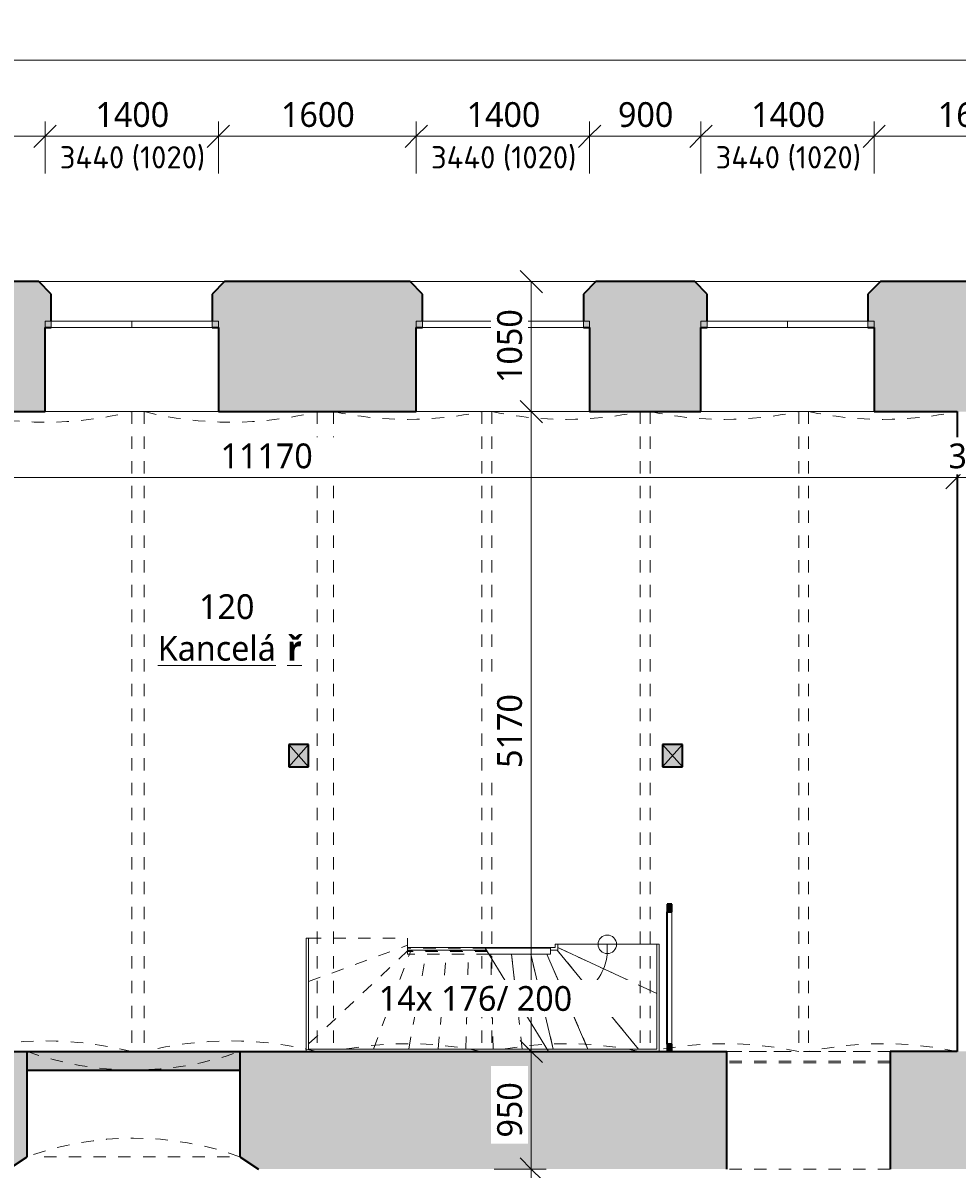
# Model space of a CAD drawing. Header units: metres. Extents: x -2.5 to 41.7, y -3 to 31.6.
# Tile 22 of 23: x 28.9 to 36.5, y 7.6 to 16.8. Entities that reach past the tile are written whole.
import ezdxf

# ---------------------------------------------------------------- set-up
doc = ezdxf.new("R2010")
doc.units = ezdxf.units.M
for name, pattern in [('AV - Carkovana 2mm', [0.0027, 0.002, -0.0007]), ('AV - Cerch_ 1 tecka 2mm', [0.004, 0.002, -0.001, 0, -0.001]), ('AV - Cerch_ 2 tecky 2mm', [0.0038, 0.002, -0.0006, 0, -0.0006, 0, -0.0006]), ('AV - Cerch_ 2 tecky 4mm', [0.008, 0.004, -0.0015, 0, -0.001, 0, -0.0015])]:
    doc.linetypes.add(name, pattern=pattern)
doc.layers.add('AV-KOTY', color=5, linetype='Continuous', lineweight=13, true_color=0x0000ff)
doc.layers.add('AV-MISTNOSTI', color=5, linetype='Continuous', lineweight=5, true_color=0x0000ff)
for name, color, linetype, lineweight in [('AV-KOTY-100', 7, 'Continuous', 5), ('AV-SRAFY', 7, 'Continuous', 35), ('AV-STAVBA', 7, 'Continuous', 18)]:
    doc.layers.add(name, color=color, linetype=linetype, lineweight=lineweight)
doc.styles.add('ISOCPEUR', font='isocpeur.ttf', dxfattribs={"height": 0.18})
doc.styles.add('Trebuchet MS', font='trebuc.ttf', dxfattribs={"height": 0.2})
doc.styles.add('Trebuchet MS_B', font='trebuc.ttf', dxfattribs={"height": 0.2})
doc.dimstyles.new('2_mm_-_O_-_Blue_-_mm', dxfattribs={"dimscale": 0.3048, "dimtxt": 0.20619, "dimasz": 0.590551, "dimexe": 0.393701, "dimexo": 0.0625, "dimgap": 0.065617, "dimtad": 1, "dimdec": 0, "dimlfac": 1000, "dimzin": 0, "dimdsep": 46, "dimtxsty": 'Trebuchet MS', "dimblk1": 'OBLIQUE', "dimblk2": 'OBLIQUE', "dimsah": 1, "dimcen": 0.09, "dimazin": 0, "dimtfac": 1, "dimtdec": 4, "dimtix": 1, "dimtmove": 0, "dimatfit": 3, "dimfxl": 0.984252, "dimfxlon": 1, "dimtvp": 1, "dimtfill": 1, "dimtolj": 1, "dimtzin": 0, "dimarcsym": 2})
doc.dimstyles.new('2_mm_-_O_-_Blue_-_mm_-_zaokrouhlena', dxfattribs={"dimscale": 0.3048, "dimtxt": 0.20619, "dimasz": 0.590551, "dimexe": 0.393701, "dimexo": 0.0625, "dimgap": 0.065617, "dimtad": 1, "dimdec": 0, "dimlfac": 1000, "dimrnd": 10, "dimzin": 0, "dimdsep": 46, "dimtxsty": 'Trebuchet MS', "dimblk1": 'OBLIQUE', "dimblk2": 'OBLIQUE', "dimsah": 1, "dimcen": 0.09, "dimazin": 0, "dimtfac": 1, "dimtdec": 4, "dimtix": 1, "dimtmove": 0, "dimatfit": 3, "dimfxl": 0.984252, "dimfxlon": 1, "dimtvp": 1, "dimtfill": 1, "dimtolj": 1, "dimtzin": 0, "dimarcsym": 2})

# ---------------------------------------------------------------- blocks, each defined once
blk = doc.blocks.new('GM_Otvor s klenutým nadpražím a šíkmým ostěním - 1720x1900_1500-1369261-1NP')
at = {"layer": 'AV-STAVBA', "linetype": 'AV - Cerch_ 1 tecka 2mm', "lineweight": 13}
for p, q in [((-0.86, 0.475), (0.86, 0.475)), ((0.7765, -0.375), (-0.7765, -0.375))]:
    blk.add_line(p, q, dxfattribs=at)
for centre, start, end in [((0, 2.8653), 250.21216, 289.78784), ((0, -2.7653), 70.21216, 109.78784)]:
    blk.add_arc(centre, 2.5403, start, end, dxfattribs=at)
blk = doc.blocks.new('GM_Otvor_obdélníkový - 1320x2390-954507-1NP')
at = {"layer": 'AV-STAVBA', "linetype": 'AV - Cerch_ 1 tecka 2mm', "lineweight": 13}
for p, q in [((-0.66, 0.475), (0.66, 0.475)), ((-0.66, -0.475), (0.66, -0.475)), ((-0.66, -0.475), (0.66, -0.475))]:
    blk.add_line(p, q, dxfattribs=at)
blk = doc.blocks.new('WI_2222_bez středního sloupku - 1400x3440-1056389-1NP')
at = {"layer": 'AV-STAVBA'}
for p, q in [((-0.7, 0.155), (-0.7, 0.205)), ((-0.7, 0.205), (0.7, 0.205)), ((0, 0.205), (-0.65, 0.205)), ((-0.65, 0.205), (-0.65, 0.155)), ((-0.65, 0.155), (-0.65, 0.205)), ((0.65, 0.205), (0, 0.205)), ((0, 0.205), (0, 0.155)), ((0, 0.205), (0, 0.155)), ((0.65, 0.205), (0.65, 0.155)), ((0.65, 0.155), (0.65, 0.205)), ((0.7, 0.155), (0.7, 0.205)), ((-0.7, 0.155), (0.7, 0.155)), ((-0.65, 0.155), (0, 0.155)), ((0, 0.155), (0.65, 0.155))]:
    blk.add_line(p, q, dxfattribs=at)
blk = doc.blocks.new('GM_Void_valená klenba - GM_Void_valená klenba-1557072-1NP')
at = {"layer": 'AV-STAVBA', "linetype": 'AV - Cerch_ 1 tecka 2mm', "lineweight": 13}
for p, q in [((-0.7, 2.585), (-0.7, -2.585)), ((-0.7, 2.585), (0.7, 2.585)), ((0.7, 2.585), (0.7, -2.585)), ((-0.7, -2.585), (0.7, -2.585))]:
    blk.add_line(p, q, dxfattribs=at)
for centre, start, end in [((0, 5.3992), 256.03204, 283.96796), ((0, -5.3992), 76.03204, 103.96796)]:
    blk.add_arc(centre, 2.9, start, end, dxfattribs=at)
blk = doc.blocks.new('GM_Void_valená klenba - GM_Void_valená klenba-1557073-1NP')
at = {"layer": 'AV-STAVBA', "linetype": 'AV - Cerch_ 1 tecka 2mm', "lineweight": 13}
for p, q in [((-0.6, 2.585), (-0.6, -2.585)), ((-0.6, 2.585), (0.6, 2.585)), ((0.6, 2.585), (0.6, -2.585)), ((-0.6, -2.585), (0.6, -2.585))]:
    blk.add_line(p, q, dxfattribs=at)
for centre, start, end in [((0, 5.4223), 258.05946, 281.94054), ((0, -5.4223), 78.05946, 101.94054)]:
    blk.add_arc(centre, 2.9, start, end, dxfattribs=at)
blk = doc.blocks.new('SCO_Koncepční obdelníkový sloup - 180_150-1386633-1NP')
at = {"layer": 'AV-STAVBA'}
blk.add_hatch(color=256, dxfattribs=at).paths.add_polyline_path([(0.08, -0.09), (0.08, 0.09), (-0.08, 0.09), (-0.08, -0.09)])
for p, q in [((0.08, 0.09), (-0.08, -0.09)), ((-0.08, 0.09), (0.08, -0.09))]:
    blk.add_line(p, q, dxfattribs=at)
at = {"layer": 'AV-STAVBA', "lineweight": 35}
for p, q in [((0.08, 0.09), (-0.08, 0.09)), ((-0.08, 0.09), (-0.08, -0.09)), ((0.08, -0.09), (0.08, 0.09)), ((-0.08, -0.09), (0.08, -0.09))]:
    blk.add_line(p, q, dxfattribs=at)
blk = doc.blocks.new('Obdélníková příčel - Koncepční příčel interiérová 60_40-1372134-1NP')
at = {"layer": 'AV-STAVBA'}
blk.add_line((34.1709, 9.6573), (34.1709, 8.5882), dxfattribs=at)
blk = doc.blocks.new('Obdélníková příčel - Koncepční příčel interiérová 60_40-1372367-1NP')
at = {"layer": 'AV-STAVBA'}
blk.add_hatch(color=256, dxfattribs=at).paths.add_polyline_path([(0, -0.02), (0, 0.02), (-0.06, 0.02), (-0.06, -0.02)])
at = {"layer": 'AV-STAVBA', "lineweight": 35}
for p, q in [((0, 0.02), (-0.06, 0.02)), ((-0.06, 0.02), (-0.06, -0.02)), ((0, -0.02), (0, 0.02)), ((-0.06, -0.02), (0, -0.02))]:
    blk.add_line(p, q, dxfattribs=at)
blk = doc.blocks.new('Obdélníková příčel - Koncepční příčel interiérová 60_40-1372368-1NP')
at = {"layer": 'AV-STAVBA'}
blk.add_hatch(color=256, dxfattribs=at).paths.add_polyline_path([(-0.06, -0.02), (-0.06, 0.02), (0, 0.02), (0, -0.02), (-0.0367, -0.02)])
at = {"layer": 'AV-STAVBA', "lineweight": 35}
for p, q in [((-0.06, 0.02), (0, 0.02)), ((-0.06, -0.02), (-0.06, 0.02)), ((0, 0.02), (0, -0.02)), ((0, -0.02), (-0.06, -0.02))]:
    blk.add_line(p, q, dxfattribs=at)
blk = doc.blocks.new('Obdélníková příčel - Koncepční příčel interiérová 90_10-1372126-1NP')
at = {"layer": 'AV-STAVBA'}
for p, q in [((34.1259, 9.6573), (34.1309, 9.6573)), ((34.1259, 8.5882), (34.1259, 9.6573)), ((34.1359, 9.6573), (34.1359, 8.5882)), ((34.1309, 8.5882), (34.1259, 8.5882))]:
    blk.add_line(p, q, dxfattribs=at)
blk = doc.blocks.new('Railing - Railing-1374082-1NP')
at = {"layer": 'AV-STAVBA', "linetype": 'AV - Cerch_ 2 tecky 2mm'}
for p, q in [((32.0348, 9.3143), (32.0348, 9.3643)), ((32.6614, 9.3643), (32.0348, 9.3643)), ((32.0348, 9.3143), (32.0348, 9.3643)), ((32.6614, 9.3643), (32.0348, 9.3643)), ((32.0348, 9.3143), (32.0348, 9.3643)), ((32.6614, 9.3643), (32.0348, 9.3643)), ((32.0348, 9.335), (32.0348, 9.345)), ((32.6733, 9.345), (32.0348, 9.345)), ((32.6794, 9.335), (32.0348, 9.335)), ((32.692, 9.3143), (32.0348, 9.3143)), ((32.692, 9.3143), (32.0348, 9.3143)), ((32.692, 9.3143), (32.0348, 9.3143))]:
    blk.add_line(p, q, dxfattribs=at)
at = {"layer": 'AV-STAVBA'}
for p, q in [((32.6614, 9.3643), (32.692, 9.3143)), ((33.1897, 9.3643), (32.6614, 9.3643)), ((33.1897, 9.3643), (33.1897, 9.3143)), ((33.1897, 9.3143), (32.692, 9.3143))]:
    blk.add_line(p, q, dxfattribs=at)
blk = doc.blocks.new('SFR_IPE - IPE 220-1525273-1NP')
at = {"layer": 'AV-STAVBA', "linetype": 'AV - Carkovana 2mm'}
for p, q in [((0.66, 0.0065), (-0.66, 0.0065)), ((0.66, -0.0065), (-0.66, -0.0065))]:
    blk.add_line(p, q, dxfattribs=at)
blk = doc.blocks.new('DIMBLOCK18-1NP')
at = {"layer": 'AV-KOTY-100', "color": 5, "true_color": 0x0000ff}
for p, q in [((33.034, 7.5782), (32.944, 7.6682)), ((33.034, 7.5782), (32.734, 7.5782)), ((33.034, 1.3482), (33.034, 7.5782)), ((33.034, 7.5782), (33.124, 7.4882)), ((33.034, 7.5782), (33.154, 7.5782)), ((33.034, 1.3482), (32.944, 1.4382)), ((33.034, 1.3482), (32.734, 1.3482)), ((33.034, 1.3482), (33.124, 1.2582)), ((33.034, 1.3482), (33.154, 1.3482))]:
    blk.add_line(p, q, dxfattribs=at)
at = {"layer": 'AV-KOTY-100', "color": 0, "insert": (32.7581, 4.1696), "char_height": 0.2, "width": 0.704541, "attachment_point": 1, "rotation": 90, "line_spacing_factor": 1.048425, "style": 'Trebuchet MS', "bg_fill": 3, "box_fill_scale": 1.25, "bg_fill_color": 256, "bg_fill_true_color": 13158600, "bg_fill_transparency": 0}
blk.add_mtext('6230', dxfattribs=at)
blk = doc.blocks.new('_Oblique')
at = {"color": 0, "linetype": 'ByBlock', "lineweight": -2}
blk.add_line((-0.5, -0.5), (0.5, 0.5), dxfattribs=at)
blk = doc.blocks.new('DIMBLOCK19-1NP')
at = {"layer": 'AV-KOTY-100', "color": 5, "true_color": 0x0000ff}
for p, q in [((33.034, 8.5282), (32.944, 8.6182)), ((33.034, 8.5282), (32.734, 8.5282)), ((33.034, 7.5782), (33.034, 8.5282)), ((33.034, 8.5282), (33.124, 8.4382)), ((33.034, 8.5282), (33.154, 8.5282)), ((33.034, 7.5782), (32.944, 7.6682)), ((33.034, 7.5782), (32.734, 7.5782)), ((33.034, 7.5782), (33.124, 7.4882)), ((33.034, 7.5782), (33.154, 7.5782))]:
    blk.add_line(p, q, dxfattribs=at)
at = {"layer": 'AV-KOTY-100', "color": 0, "insert": (32.7581, 7.833), "char_height": 0.2, "width": 0.528406, "attachment_point": 1, "rotation": 90, "line_spacing_factor": 1.048425, "style": 'Trebuchet MS', "bg_fill": 3, "box_fill_scale": 1.25, "bg_fill_color": 256, "bg_fill_true_color": 13158600, "bg_fill_transparency": 0}
blk.add_mtext('950', dxfattribs=at)
blk = doc.blocks.new('DIMBLOCK20-1NP')
at = {"layer": 'AV-KOTY-100', "color": 5, "true_color": 0x0000ff}
for p, q in [((33.034, 13.6982), (32.944, 13.7882)), ((33.034, 13.6982), (32.734, 13.6982)), ((33.034, 8.5282), (33.034, 13.6982)), ((33.034, 13.6982), (33.124, 13.6082)), ((33.034, 13.6982), (33.154, 13.6982)), ((33.034, 8.5282), (32.944, 8.6182)), ((33.034, 8.5282), (32.734, 8.5282)), ((33.034, 8.5282), (33.124, 8.4382)), ((33.034, 8.5282), (33.154, 8.5282))]:
    blk.add_line(p, q, dxfattribs=at)
at = {"layer": 'AV-KOTY-100', "color": 0, "insert": (32.7581, 10.8196), "char_height": 0.2, "width": 0.704541, "attachment_point": 1, "rotation": 90, "line_spacing_factor": 1.048425, "style": 'Trebuchet MS', "bg_fill": 3, "box_fill_scale": 1.25, "bg_fill_color": 256, "bg_fill_true_color": 13158600, "bg_fill_transparency": 0}
blk.add_mtext('5170', dxfattribs=at)
blk = doc.blocks.new('DIMBLOCK21-1NP')
at = {"layer": 'AV-KOTY-100', "color": 5, "true_color": 0x0000ff}
for p, q in [((33.034, 14.7482), (32.944, 14.8382)), ((33.034, 14.7482), (32.734, 14.7482)), ((33.034, 13.6982), (33.034, 14.7482)), ((33.034, 14.7482), (33.124, 14.6582)), ((33.034, 14.7482), (33.154, 14.7482)), ((33.034, 13.6982), (32.944, 13.7882)), ((33.034, 13.6982), (32.734, 13.6982)), ((33.034, 13.6982), (33.124, 13.6082)), ((33.034, 13.6982), (33.154, 13.6982))]:
    blk.add_line(p, q, dxfattribs=at)
at = {"layer": 'AV-KOTY-100', "color": 0, "insert": (32.7581, 13.9296), "char_height": 0.2, "width": 0.704541, "attachment_point": 1, "rotation": 90, "line_spacing_factor": 1.048425, "style": 'Trebuchet MS', "bg_fill": 3, "box_fill_scale": 1.25, "bg_fill_color": 256, "bg_fill_true_color": 13158600, "bg_fill_transparency": 0}
blk.add_mtext('1050', dxfattribs=at)
blk = doc.blocks.new('DIMBLOCK35-1NP')
at = {"layer": 'AV-KOTY-100', "color": 5, "true_color": 0x0000ff}
for p, q in [((25.3048, 13.1646), (25.3048, 13.4646)), ((36.4748, 13.1646), (36.4748, 13.4646)), ((25.3048, 13.1646), (25.3948, 13.2546)), ((36.4748, 13.1646), (36.5648, 13.2546)), ((25.3048, 13.1646), (25.2148, 13.0746)), ((25.3048, 13.1646), (36.4748, 13.1646)), ((25.3048, 13.1646), (25.3048, 13.0446)), ((36.4748, 13.1646), (36.3848, 13.0746)), ((36.4748, 13.1646), (36.4748, 13.0446))]:
    blk.add_line(p, q, dxfattribs=at)
at = {"layer": 'AV-KOTY-100', "color": 0, "insert": (30.5229, 13.4405), "char_height": 0.2, "width": 0.880677, "attachment_point": 1, "line_spacing_factor": 1.048425, "style": 'Trebuchet MS', "bg_fill": 3, "box_fill_scale": 1.25, "bg_fill_color": 256, "bg_fill_true_color": 13158600, "bg_fill_transparency": 0}
blk.add_mtext('11170', dxfattribs=at)
blk = doc.blocks.new('DIMBLOCK36-1NP')
at = {"layer": 'AV-KOTY-100', "color": 5, "true_color": 0x0000ff}
for p, q in [((36.4748, 13.1646), (36.4748, 13.4646)), ((36.7748, 13.1646), (36.7748, 13.4646)), ((36.4748, 13.1646), (36.5648, 13.2546)), ((36.7748, 13.1646), (36.8648, 13.2546)), ((36.4748, 13.1646), (36.3848, 13.0746)), ((36.4748, 13.1646), (36.7748, 13.1646)), ((36.4748, 13.1646), (36.4748, 13.0446)), ((36.7748, 13.1646), (36.6848, 13.0746)), ((36.7748, 13.1646), (36.7748, 13.0446))]:
    blk.add_line(p, q, dxfattribs=at)
at = {"layer": 'AV-KOTY-100', "color": 0, "insert": (36.4046, 13.4405), "char_height": 0.2, "width": 0.528406, "attachment_point": 1, "line_spacing_factor": 1.048425, "style": 'Trebuchet MS', "bg_fill": 3, "box_fill_scale": 1.25, "bg_fill_color": 256, "bg_fill_true_color": 13158600, "bg_fill_transparency": 0}
blk.add_mtext('300', dxfattribs=at)
blk = doc.blocks.new('DIMBLOCK101-1NP')
at = {"layer": 'AV-KOTY-100', "color": 5, "true_color": 0x0000ff}
for p, q in [((27.5048, 15.9224), (27.5048, 16.0424)), ((29.1048, 15.9224), (29.1048, 16.0424)), ((27.5048, 15.9224), (27.5948, 16.0124)), ((29.1048, 15.9224), (29.1948, 16.0124)), ((27.5048, 15.9224), (27.4148, 15.8324)), ((27.5048, 15.9224), (29.1048, 15.9224)), ((27.5048, 15.9224), (27.5048, 15.6224)), ((29.1048, 15.9224), (29.0148, 15.8324)), ((29.1048, 15.9224), (29.1048, 15.6224))]:
    blk.add_line(p, q, dxfattribs=at)
at = {"layer": 'AV-KOTY-100', "color": 0, "insert": (28.0113, 16.1983), "char_height": 0.2, "width": 0.704541, "attachment_point": 1, "line_spacing_factor": 1.048425, "style": 'Trebuchet MS', "bg_fill": 3, "box_fill_scale": 1.25, "bg_fill_color": 256, "bg_fill_true_color": 13158600, "bg_fill_transparency": 0}
blk.add_mtext('1600', dxfattribs=at)
blk = doc.blocks.new('DIMBLOCK102-1NP')
at = {"layer": 'AV-KOTY-100', "color": 5, "true_color": 0x0000ff}
for p, q in [((29.1048, 15.9224), (29.1048, 16.0424)), ((30.5048, 15.9224), (30.5048, 16.0424)), ((29.1048, 15.9224), (29.1948, 16.0124)), ((30.5048, 15.9224), (30.5948, 16.0124)), ((29.1048, 15.9224), (29.0148, 15.8324)), ((29.1048, 15.9224), (30.5048, 15.9224)), ((29.1048, 15.9224), (29.1048, 15.6224)), ((30.5048, 15.9224), (30.4148, 15.8324)), ((30.5048, 15.9224), (30.5048, 15.6224))]:
    blk.add_line(p, q, dxfattribs=at)
at = {"layer": 'AV-KOTY-100', "color": 0, "insert": (29.5113, 16.1983), "char_height": 0.2, "width": 0.704541, "attachment_point": 1, "line_spacing_factor": 1.048425, "style": 'Trebuchet MS', "bg_fill": 3, "box_fill_scale": 1.25, "bg_fill_color": 256, "bg_fill_true_color": 13158600, "bg_fill_transparency": 0}
blk.add_mtext('1400', dxfattribs=at)
blk = doc.blocks.new('DIMBLOCK103-1NP')
at = {"layer": 'AV-KOTY-100', "color": 5, "true_color": 0x0000ff}
for p, q in [((30.5048, 15.9224), (30.5048, 16.0424)), ((32.1048, 15.9224), (32.1048, 16.0424)), ((30.5048, 15.9224), (30.5948, 16.0124)), ((32.1048, 15.9224), (32.1948, 16.0124)), ((30.5048, 15.9224), (30.4148, 15.8324)), ((30.5048, 15.9224), (32.1048, 15.9224)), ((30.5048, 15.9224), (30.5048, 15.6224)), ((32.1048, 15.9224), (32.0148, 15.8324)), ((32.1048, 15.9224), (32.1048, 15.6224))]:
    blk.add_line(p, q, dxfattribs=at)
at = {"layer": 'AV-KOTY-100', "color": 0, "insert": (31.0113, 16.1983), "char_height": 0.2, "width": 0.704541, "attachment_point": 1, "line_spacing_factor": 1.048425, "style": 'Trebuchet MS', "bg_fill": 3, "box_fill_scale": 1.25, "bg_fill_color": 256, "bg_fill_true_color": 13158600, "bg_fill_transparency": 0}
blk.add_mtext('1600', dxfattribs=at)
blk = doc.blocks.new('DIMBLOCK104-1NP')
at = {"layer": 'AV-KOTY-100', "color": 5, "true_color": 0x0000ff}
for p, q in [((32.1048, 15.9224), (32.1048, 16.0424)), ((33.5048, 15.9224), (33.5048, 16.0424)), ((32.1048, 15.9224), (32.1948, 16.0124)), ((33.5048, 15.9224), (33.5948, 16.0124)), ((32.1048, 15.9224), (32.0148, 15.8324)), ((32.1048, 15.9224), (33.5048, 15.9224)), ((32.1048, 15.9224), (32.1048, 15.6224)), ((33.5048, 15.9224), (33.4148, 15.8324)), ((33.5048, 15.9224), (33.5048, 15.6224))]:
    blk.add_line(p, q, dxfattribs=at)
at = {"layer": 'AV-KOTY-100', "color": 0, "insert": (32.5113, 16.1983), "char_height": 0.2, "width": 0.704541, "attachment_point": 1, "line_spacing_factor": 1.048425, "style": 'Trebuchet MS', "bg_fill": 3, "box_fill_scale": 1.25, "bg_fill_color": 256, "bg_fill_true_color": 13158600, "bg_fill_transparency": 0}
blk.add_mtext('1400', dxfattribs=at)
blk = doc.blocks.new('DIMBLOCK105-1NP')
at = {"layer": 'AV-KOTY-100', "color": 5, "true_color": 0x0000ff}
for p, q in [((33.5048, 15.9224), (33.5048, 16.0424)), ((34.4048, 15.9224), (34.4048, 16.0424)), ((33.5048, 15.9224), (33.5948, 16.0124)), ((34.4048, 15.9224), (34.4948, 16.0124)), ((33.5048, 15.9224), (33.4148, 15.8324)), ((33.5048, 15.9224), (34.4048, 15.9224)), ((33.5048, 15.9224), (33.5048, 15.6224)), ((34.4048, 15.9224), (34.3148, 15.8324)), ((34.4048, 15.9224), (34.4048, 15.6224))]:
    blk.add_line(p, q, dxfattribs=at)
at = {"layer": 'AV-KOTY-100', "color": 0, "insert": (33.7346, 16.1983), "char_height": 0.2, "width": 0.528406, "attachment_point": 1, "line_spacing_factor": 1.048425, "style": 'Trebuchet MS', "bg_fill": 3, "box_fill_scale": 1.25, "bg_fill_color": 256, "bg_fill_true_color": 13158600, "bg_fill_transparency": 0}
blk.add_mtext('900', dxfattribs=at)
blk = doc.blocks.new('DIMBLOCK106-1NP')
at = {"layer": 'AV-KOTY-100', "color": 5, "true_color": 0x0000ff}
for p, q in [((34.4048, 15.9224), (34.4048, 16.0424)), ((35.8048, 15.9224), (35.8048, 16.0424)), ((34.4048, 15.9224), (34.4948, 16.0124)), ((35.8048, 15.9224), (35.8948, 16.0124)), ((34.4048, 15.9224), (34.3148, 15.8324)), ((34.4048, 15.9224), (35.8048, 15.9224)), ((34.4048, 15.9224), (34.4048, 15.6224)), ((35.8048, 15.9224), (35.7148, 15.8324)), ((35.8048, 15.9224), (35.8048, 15.6224))]:
    blk.add_line(p, q, dxfattribs=at)
at = {"layer": 'AV-KOTY-100', "color": 0, "insert": (34.8113, 16.1983), "char_height": 0.2, "width": 0.704541, "attachment_point": 1, "line_spacing_factor": 1.048425, "style": 'Trebuchet MS', "bg_fill": 3, "box_fill_scale": 1.25, "bg_fill_color": 256, "bg_fill_true_color": 13158600, "bg_fill_transparency": 0}
blk.add_mtext('1400', dxfattribs=at)
blk = doc.blocks.new('DIMBLOCK107-1NP')
at = {"layer": 'AV-KOTY-100', "color": 5, "true_color": 0x0000ff}
for p, q in [((35.8048, 15.9224), (35.8048, 16.0424)), ((37.4198, 15.9224), (37.4198, 16.0424)), ((35.8048, 15.9224), (35.8948, 16.0124)), ((37.4198, 15.9224), (37.5098, 16.0124)), ((35.8048, 15.9224), (35.7148, 15.8324)), ((35.8048, 15.9224), (37.4198, 15.9224)), ((35.8048, 15.9224), (35.8048, 15.6224)), ((37.4198, 15.9224), (37.3298, 15.8324)), ((37.4198, 15.9224), (37.4198, 15.6224))]:
    blk.add_line(p, q, dxfattribs=at)
at = {"layer": 'AV-KOTY-100', "color": 0, "insert": (36.3188, 16.1983), "char_height": 0.2, "width": 0.704541, "attachment_point": 1, "line_spacing_factor": 1.048425, "style": 'Trebuchet MS', "bg_fill": 3, "box_fill_scale": 1.25, "bg_fill_color": 256, "bg_fill_true_color": 13158600, "bg_fill_transparency": 0}
blk.add_mtext('1620', dxfattribs=at)
blk = doc.blocks.new('DIMBLOCK120-1NP')
at = {"layer": 'AV-KOTY-100', "color": 5, "true_color": 0x0000ff}
for p, q in [((6.1548, 16.5385), (6.1548, 16.8385)), ((6.1548, 16.5385), (6.2448, 16.6285)), ((39.7648, 16.5385), (39.7648, 16.6585)), ((39.7648, 16.5385), (39.8548, 16.6285)), ((6.1548, 16.5385), (6.0648, 16.4485)), ((6.1548, 16.5385), (39.7648, 16.5385)), ((6.1548, 16.5385), (6.1548, 16.4185)), ((39.7648, 16.5385), (39.6748, 16.4485)), ((39.7648, 16.5385), (39.7648, 16.2385))]:
    blk.add_line(p, q, dxfattribs=at)
at = {"layer": 'AV-KOTY-100', "color": 0, "insert": (22.5929, 16.8144), "char_height": 0.2, "width": 0.880677, "attachment_point": 1, "line_spacing_factor": 1.048425, "style": 'Trebuchet MS', "bg_fill": 3, "box_fill_scale": 1.25, "bg_fill_color": 256, "bg_fill_true_color": 13158600, "bg_fill_transparency": 0}
blk.add_mtext('33610', dxfattribs=at)

msp = doc.modelspace()

# ---------------------------------------------------------------- hatches: boundary and pattern name
at = {"layer": 'AV-SRAFY', "lineweight": 18}
h = msp.add_hatch(color=256, dxfattribs=at)
h.paths.add_polyline_path([(39.1448, 13.6982), (39.1448, 14.7482), (38.6848, 14.7482), (38.6848, 13.6982), (39.0313, 13.6982)])
h.paths.add_polyline_path([(36.4748, 13.6982), (37.3348, 13.6982), (37.3348, 14.7482), (35.8548, 14.7482), (35.7548, 14.6482), (35.7548, 14.3782), (35.8048, 14.3782), (35.8048, 13.6982)])
h.paths.add_polyline_path([(33.5048, 13.6982), (34.4048, 13.6982), (34.4048, 14.3782), (34.4548, 14.3782), (34.4548, 14.6482), (34.3548, 14.7482), (33.5548, 14.7482), (33.4548, 14.6482), (33.4548, 14.3782), (33.5048, 14.3782), (33.5048, 14.0569)])
h.paths.add_polyline_path([(32.1048, 13.6982), (32.1048, 14.3782), (32.1548, 14.3782), (32.1548, 14.6482), (32.0548, 14.7482), (30.5548, 14.7482), (30.4548, 14.6482), (30.4548, 14.3782), (30.5048, 14.3782), (30.5048, 13.6982), (31.8664, 13.6982)])
h.paths.add_polyline_path([(29.1048, 13.6982), (29.1048, 14.3782), (29.1548, 14.3782), (29.1548, 14.6482), (29.0548, 14.7482), (27.5548, 14.7482), (27.4548, 14.6482), (27.4548, 14.3782), (27.5048, 14.3782), (27.5048, 13.6982)])
h.paths.add_polyline_path([(22.3248, 13.6982), (22.8048, 13.6982), (22.8048, 14.3782), (22.8548, 14.3782), (22.8548, 14.6482), (22.7548, 14.7482), (22.3248, 14.7482), (22.3248, 13.8482)])
h.paths.add_polyline_path([(24.2048, 13.6982), (26.1048, 13.6982), (26.1048, 14.3782), (26.1548, 14.3782), (26.1548, 14.6482), (26.0548, 14.7482), (24.2548, 14.7482), (24.1548, 14.6482), (24.1548, 14.3782), (24.2048, 14.3782), (24.2048, 14.0569)])
h = msp.add_hatch(color=256, dxfattribs=at)
h.paths.add_polyline_path([(31.8664, 7.5782), (34.6148, 7.5782), (34.6148, 8.5282), (30.6798, 8.5282), (30.6798, 7.6782), (30.8298, 7.5782)])
h.paths.add_polyline_path([(39.1448, 7.5782), (39.1448, 8.5282), (38.8598, 8.5282), (38.8598, 7.5782)])
h.paths.add_polyline_path([(25.6948, 7.5782), (28.8098, 7.5782), (28.9598, 7.6782), (28.9598, 8.5282), (22.4048, 8.5282), (22.4048, 7.5782), (25.5448, 7.5782)])
h.paths.add_polyline_path([(36.9798, 7.5782), (36.9798, 8.5282), (35.9348, 8.5282), (35.9348, 7.5782)])
msp.add_hatch(color=256, dxfattribs=at).paths.add_polyline_path([(30.6798, 8.3782), (30.6798, 8.5282), (28.9598, 8.5282), (28.9598, 8.3782)])

# ---------------------------------------------------------------- linework, layer by layer
at = {"layer": 'AV-KOTY'}
for p, q in [((33.6481, 9.3941), (33.6481, 9.3482)), ((33.2161, 8.9482), (33.386, 9.0248)), ((33.2481, 8.9482), (33.2161, 8.9482)), ((33.2161, 8.9482), (33.4015, 8.9296))]:
    msp.add_line(p, q, dxfattribs=at)
msp.add_circle((33.6481, 9.3941), 0.075, dxfattribs=at)
for start, end in [(337.68631, 360), (308.73128, 337.68631), (279.77626, 308.73128), (270, 279.77626)]:
    msp.add_arc((33.2481, 9.3482), 0.4, start, end, dxfattribs=at)
at = {"layer": 'AV-STAVBA', "lineweight": 35}
for p, q in [((29.0548, 14.7482), (27.5548, 14.7482)), ((29.1548, 14.6482), (29.0548, 14.7482)), ((30.5548, 14.7482), (30.4548, 14.6482)), ((32.0548, 14.7482), (30.5548, 14.7482)), ((32.1548, 14.6482), (32.0548, 14.7482)), ((33.5548, 14.7482), (33.4548, 14.6482)), ((34.3548, 14.7482), (33.5548, 14.7482)), ((34.4548, 14.6482), (34.3548, 14.7482)), ((35.8548, 14.7482), (35.7548, 14.6482)), ((37.4198, 14.7482), (35.8548, 14.7482)), ((29.1548, 14.4282), (29.1548, 14.6482)), ((30.4548, 14.6482), (30.4548, 14.4282)), ((32.1548, 14.4282), (32.1548, 14.6482)), ((33.4548, 14.6482), (33.4548, 14.4282)), ((34.4548, 14.4282), (34.4548, 14.6482)), ((35.7548, 14.6482), (35.7548, 14.4282)), ((29.1048, 13.6982), (29.1048, 14.3782)), ((29.1048, 14.3782), (29.1548, 14.3782)), ((30.4548, 14.3782), (30.5048, 14.3782)), ((30.5048, 14.3782), (30.5048, 13.6982)), ((32.1048, 13.6982), (32.1048, 14.3782)), ((32.1048, 14.3782), (32.1548, 14.3782)), ((33.4548, 14.3782), (33.5048, 14.3782)), ((33.5048, 14.3782), (33.5048, 13.6982)), ((34.4048, 13.6982), (34.4048, 14.3782)), ((34.4048, 14.3782), (34.4548, 14.3782)), ((35.7548, 14.3782), (35.8048, 14.3782)), ((35.8048, 14.3782), (35.8048, 13.6982)), ((27.5048, 13.6982), (29.1048, 13.6982)), ((30.5048, 13.6982), (32.1048, 13.6982)), ((33.5048, 13.6982), (34.4048, 13.6982)), ((35.8048, 13.6982), (36.4748, 13.6982)), ((36.4748, 13.6982), (36.4748, 8.5282)), ((25.3048, 8.5282), (34.6148, 8.5282)), ((28.9598, 7.6782), (28.9598, 8.5282)), ((30.6798, 8.5282), (30.6798, 7.6782)), ((34.6148, 7.5782), (34.6148, 8.5282)), ((36.4748, 8.5282), (35.9348, 8.5282)), ((35.9348, 8.5282), (35.9348, 7.5782)), ((28.9598, 8.3782), (30.6798, 8.3782)), ((28.8098, 7.5782), (28.9598, 7.6782)), ((30.6798, 7.6782), (30.8298, 7.5782))]:
    msp.add_line(p, q, dxfattribs=at)
at = {"layer": 'AV-STAVBA'}
for p, q in [((29.0548, 14.7482), (30.5548, 14.7482)), ((32.0548, 14.7482), (33.5548, 14.7482)), ((34.3548, 14.7482), (35.8548, 14.7482)), ((30.5048, 13.6982), (29.1048, 13.6982)), ((33.5048, 13.6982), (32.1048, 13.6982)), ((35.8048, 13.6982), (34.4048, 13.6982)), ((31.2348, 9.4446), (31.2148, 9.4446)), ((31.2148, 8.5282), (31.2148, 9.4446)), ((31.2348, 8.5482), (31.2348, 9.4446)), ((32.0348, 9.3682), (32.0348, 9.3482)), ((32.6591, 9.3682), (32.0348, 9.3682)), ((33.2281, 9.3682), (32.6591, 9.3682)), ((33.2481, 9.3941), (33.2281, 9.3941)), ((33.2281, 9.3941), (33.2281, 9.3682)), ((33.2481, 9.3941), (33.2481, 9.3682)), ((34.0481, 9.3941), (33.2481, 9.3941)), ((33.2481, 9.3482), (33.2481, 9.3682)), ((34.0481, 8.9978), (33.2481, 9.3672)), ((34.0681, 9.3941), (34.0481, 9.3941)), ((34.0481, 9.3941), (34.0481, 8.9978)), ((34.0681, 9.3941), (34.0681, 8.7997)), ((32.6713, 9.3482), (32.0348, 9.3482)), ((32.7072, 9.2896), (32.7065, 9.3143)), ((32.9048, 9.048), (32.8746, 9.3143)), ((33.2114, 8.5482), (33.0289, 9.3143)), ((33.492, 8.5482), (33.1598, 9.3143)), ((33.2419, 9.3482), (33.1897, 9.3482)), ((33.2481, 9.3482), (33.2419, 9.3482)), ((33.8995, 8.5482), (33.2419, 9.3482)), ((34.0481, 8.9978), (34.0481, 8.7997)), ((32.9274, 8.8484), (32.9161, 8.9482)), ((34.0481, 8.7997), (34.0481, 8.5482)), ((34.0681, 8.7997), (34.0681, 8.5282)), ((31.2148, 8.5282), (31.2348, 8.5282)), ((31.4818, 8.5482), (31.2348, 8.5482)), ((31.4818, 8.5282), (31.2348, 8.5282)), ((33.1609, 8.5482), (31.4818, 8.5482)), ((32.8681, 8.5282), (31.4818, 8.5282)), ((33.2114, 8.5482), (33.1609, 8.5482)), ((33.492, 8.5482), (33.2114, 8.5482)), ((33.8995, 8.5482), (33.492, 8.5482)), ((34.0333, 8.5482), (33.8995, 8.5482)), ((34.0481, 8.5482), (34.0333, 8.5482))]:
    msp.add_line(p, q, dxfattribs=at)
at = {"layer": 'AV-STAVBA', "linetype": 'AV - Cerch_ 2 tecky 4mm'}
for p, q in [((31.2348, 9.4446), (32.0348, 9.4446)), ((31.2348, 9.0929), (32.0348, 9.3872)), ((31.2348, 9.0929), (32.0348, 9.3872)), ((32.0348, 9.3682), (32.0348, 9.4446)), ((34.0481, 9.3941), (33.2481, 9.3941)), ((34.0481, 8.9978), (33.2481, 9.3672)), ((31.2348, 8.5903), (32.042, 9.3482)), ((31.2348, 8.5903), (32.042, 9.3482)), ((31.7583, 8.5482), (32.062, 9.3482)), ((31.7583, 8.5482), (32.062, 9.3482)), ((32.0434, 8.5482), (32.1888, 9.3482)), ((32.0434, 8.5482), (32.1888, 9.3482)), ((32.2823, 8.5482), (32.3499, 9.3482)), ((32.2823, 8.5482), (32.3499, 9.3482)), ((32.5057, 8.5482), (32.5265, 9.3482)), ((32.5057, 8.5482), (32.5265, 9.3482)), ((32.7072, 9.2896), (32.7065, 9.3143)), ((32.7266, 8.5482), (32.7072, 9.2896)), ((32.7266, 8.5482), (32.7072, 9.2896)), ((32.9048, 9.048), (32.8746, 9.3143)), ((33.2114, 8.5482), (33.0289, 9.3143)), ((33.492, 8.5482), (33.1598, 9.3143)), ((33.8995, 8.5482), (33.2419, 9.3482)), ((32.9161, 8.9482), (32.9048, 9.048)), ((32.9161, 8.9482), (32.9048, 9.048)), ((32.9274, 8.8484), (32.9161, 8.9482)), ((32.9614, 8.5482), (32.9274, 8.8484)), ((32.9614, 8.5482), (32.9274, 8.8484))]:
    msp.add_line(p, q, dxfattribs=at)
at = {"layer": 'AV-STAVBA', "lineweight": 13}
for p, q in [((32.6591, 9.3682), (32.8509, 9.0548)), ((33.0494, 9.0298), (32.7828, 8.8667)), ((32.8509, 9.0548), (33.0494, 9.0298)), ((32.7828, 8.8667), (32.9813, 8.8416)), ((32.9813, 8.8416), (33.1731, 8.5282))]:
    msp.add_line(p, q, dxfattribs=at)

# ---------------------------------------------------------------- block references
at = {"layer": 'AV-STAVBA'}
for name, p in [('WI_2222_bez středního sloupku - 1400x3440-1056389-1NP', (29.8048, 14.2232)), ('WI_2222_bez středního sloupku - 1400x3440-1056389-1NP', (32.8048, 14.2232)), ('WI_2222_bez středního sloupku - 1400x3440-1056389-1NP', (35.1048, 14.2232)), ('SCO_Koncepční obdelníkový sloup - 180_150-1386633-1NP', (31.1548, 10.9182)), ('SCO_Koncepční obdelníkový sloup - 180_150-1386633-1NP', (34.1748, 10.9182)), ('Obdélníková příčel - Koncepční příčel interiérová 90_10-1372126-1NP', (0, 0)), ('Obdélníková příčel - Koncepční příčel interiérová 60_40-1372134-1NP', (0, 0)), ('Railing - Railing-1374082-1NP', (0, 0)), ('SFR_IPE - IPE 220-1525273-1NP', (35.2748, 8.4432))]:
    msp.add_blockref(name, p, dxfattribs=at)
at = {"layer": 'AV-STAVBA', "linetype": 'AV - Cerch_ 1 tecka 2mm', "lineweight": 13}
for name, p in [('GM_Void_valená klenba - GM_Void_valená klenba-1557072-1NP', (29.1048, 11.1132)), ('GM_Void_valená klenba - GM_Void_valená klenba-1557072-1NP', (30.6048, 11.1132)), ('GM_Void_valená klenba - GM_Void_valená klenba-1557073-1NP', (32.0348, 11.1132)), ('GM_Void_valená klenba - GM_Void_valená klenba-1557073-1NP', (33.3148, 11.1132)), ('GM_Void_valená klenba - GM_Void_valená klenba-1557073-1NP', (34.5948, 11.1132)), ('GM_Void_valená klenba - GM_Void_valená klenba-1557073-1NP', (35.8748, 11.1132)), ('GM_Otvor s klenutým nadpražím a šíkmým ostěním - 1720x1900_1500-1369261-1NP', (29.8198, 8.0532))]:
    msp.add_blockref(name, p, dxfattribs=at)
at = {"layer": 'AV-STAVBA', "extrusion": (0, 0, -1), "rotation": 90}
msp.add_blockref('Obdélníková příčel - Koncepční příčel interiérová 60_40-1372368-1NP', (-34.1509, 9.7173), dxfattribs=at)
at = {"layer": 'AV-STAVBA'}
for name, p, rotation in [('Obdélníková příčel - Koncepční příčel interiérová 60_40-1372367-1NP', (34.1509, 8.5282), 270), ('GM_Otvor_obdélníkový - 1320x2390-954507-1NP', (35.2748, 8.0532), 180)]:
    msp.add_blockref(name, p, dxfattribs=dict(at, rotation=rotation))

# ---------------------------------------------------------------- texts
at = {"layer": 'AV-MISTNOSTI', "char_height": 0.2, "attachment_point": 1, "style": 'Trebuchet MS_B'}
for s, insert, width in [('120', (30.3495, 12.2224), 0.601266), ('\\LKancelá', (30.0155, 11.8861), 1.266666), ('\\L\\fTrebuchet MS|b1|i0|c238|p34|;\\Lř', (31.0606, 11.8861), 0.144304)]:
    msp.add_mtext(s, dxfattribs=dict(at, insert=insert, width=width))

# ---------------------------------------------------------------- dimensions: what is measured, and where the dimension line sits
at = {"layer": 'AV-KOTY', "lineweight": 5}
dim = msp.add_linear_dim(base=(29.1048, 15.9224), p1=(27.5048, 15.6224), p2=(29.1048, 15.6224), dimstyle='2_mm_-_O_-_Blue_-_mm_-_zaokrouhlena', override={"dimpost": '<>', "dimfxl": 1.6}, dxfattribs=at)
dim.commit()
dim.dimension.update_dxf_attribs({"geometry": 'DIMBLOCK101-1NP', "text_midpoint": (28.3048, 16.0445)})

# ---------------------------------------------------------------- next in the draw order: dimensions: what is measured, and where the dimension line sits
dim = msp.add_linear_dim(base=(30.5048, 15.9224), p1=(29.1048, 15.6224), p2=(30.5048, 15.6224), dimstyle='2_mm_-_O_-_Blue_-_mm_-_zaokrouhlena', override={"dimpost": '<>', "dimfxl": 1.4}, dxfattribs=at)
dim.commit()
dim.dimension.update_dxf_attribs({"geometry": 'DIMBLOCK102-1NP', "text_midpoint": (29.8048, 16.0441)})
dim = msp.add_linear_dim(base=(33.034, 7.5782), p1=(32.734, 1.3482), p2=(32.734, 7.5782), angle=90, dimstyle='2_mm_-_O_-_Blue_-_mm', override={"dimpost": '<>', "dimfxl": 6.23}, dxfattribs=at)
dim.commit()
dim.dimension.update_dxf_attribs({"geometry": 'DIMBLOCK18-1NP', "text_midpoint": (32.9119, 4.4632)})

# ---------------------------------------------------------------- next in the draw order: texts
at = {"layer": 'AV-KOTY', "lineweight": 5, "insert": (29.2234, 15.8429), "char_height": 0.18, "width": 0.657384, "attachment_point": 1, "style": 'ISOCPEUR'}
msp.add_mtext('3440', dxfattribs=at)

# ---------------------------------------------------------------- next in the draw order: dimensions: what is measured, and where the dimension line sits
at = {"layer": 'AV-KOTY', "lineweight": 5}
dim = msp.add_linear_dim(base=(32.1048, 15.9224), p1=(30.5048, 15.6224), p2=(32.1048, 15.6224), dimstyle='2_mm_-_O_-_Blue_-_mm_-_zaokrouhlena', override={"dimpost": '<>', "dimfxl": 1.6}, dxfattribs=at)
dim.commit()
dim.dimension.update_dxf_attribs({"geometry": 'DIMBLOCK103-1NP', "text_midpoint": (31.3048, 16.0445)})
dim = msp.add_linear_dim(base=(33.034, 8.5282), p1=(32.734, 7.5782), p2=(32.734, 8.5282), angle=90, dimstyle='2_mm_-_O_-_Blue_-_mm', override={"dimpost": '<>', "dimfxl": 0.95}, dxfattribs=at)
dim.commit()
dim.dimension.update_dxf_attribs({"geometry": 'DIMBLOCK19-1NP', "text_midpoint": (32.9119, 8.0532)})

# ---------------------------------------------------------------- next in the draw order: texts
at = {"layer": 'AV-KOTY', "lineweight": 5, "insert": (29.8046, 15.8429), "char_height": 0.18, "width": 0.745569, "attachment_point": 1, "style": 'ISOCPEUR'}
msp.add_mtext('(1020)', dxfattribs=at)

# ---------------------------------------------------------------- next in the draw order: dimensions: what is measured, and where the dimension line sits
at = {"layer": 'AV-KOTY', "lineweight": 5}
dim = msp.add_linear_dim(base=(33.5048, 15.9224), p1=(32.1048, 15.6224), p2=(33.5048, 15.6224), dimstyle='2_mm_-_O_-_Blue_-_mm_-_zaokrouhlena', override={"dimpost": '<>', "dimfxl": 1.4}, dxfattribs=at)
dim.commit()
dim.dimension.update_dxf_attribs({"geometry": 'DIMBLOCK104-1NP', "text_midpoint": (32.8048, 16.0441)})
dim = msp.add_linear_dim(base=(33.034, 13.6982), p1=(32.734, 8.5282), p2=(32.734, 13.6982), angle=90, dimstyle='2_mm_-_O_-_Blue_-_mm', override={"dimpost": '<>', "dimfxl": 5.17}, dxfattribs=at)
dim.commit()
dim.dimension.update_dxf_attribs({"geometry": 'DIMBLOCK20-1NP', "text_midpoint": (32.9122, 11.1132)})

# ---------------------------------------------------------------- next in the draw order: texts
at = {"layer": 'AV-KOTY', "lineweight": 5, "insert": (32.2234, 15.8429), "char_height": 0.18, "width": 0.657384, "attachment_point": 1, "style": 'ISOCPEUR'}
msp.add_mtext('3440', dxfattribs=at)
at = {"layer": 'AV-KOTY', "lineweight": 5, "insert": (31.8017, 9.0583), "char_height": 0.2, "width": 2.044303, "attachment_point": 1, "rotation": 359.9257, "style": 'Trebuchet MS', "bg_fill": 3, "box_fill_scale": 1.25, "bg_fill_color": 256, "bg_fill_true_color": 13158600, "bg_fill_transparency": 0}
msp.add_mtext('14x 176/ 200', dxfattribs=at)

# ---------------------------------------------------------------- next in the draw order: dimensions: what is measured, and where the dimension line sits
at = {"layer": 'AV-KOTY', "lineweight": 5}
for base, p1, p2, dimstyle, override, picture, middle in [((34.4048, 15.9224), (33.5048, 15.6224), (34.4048, 15.6224), '2_mm_-_O_-_Blue_-_mm_-_zaokrouhlena', {"dimpost": '<>', "dimfxl": 0.9}, 'DIMBLOCK105-1NP', (33.9548, 16.0445)), ((36.4748, 13.1646), (25.3048, 13.4646), (36.4748, 13.4646), '2_mm_-_O_-_Blue_-_mm', {"dimpost": '<>', "dimfxl": 11.17}, 'DIMBLOCK35-1NP', (30.8898, 13.2863))]:
    dim = msp.add_linear_dim(base=base, p1=p1, p2=p2, dimstyle=dimstyle, override=override, dxfattribs=at)
    dim.commit()
    dim.dimension.update_dxf_attribs({"geometry": picture, "text_midpoint": middle})
dim = msp.add_linear_dim(base=(33.034, 14.7482), p1=(32.734, 13.6982), p2=(32.734, 14.7482), angle=90, dimstyle='2_mm_-_O_-_Blue_-_mm', override={"dimpost": '<>', "dimfxl": 1.05}, dxfattribs=at)
dim.commit()
dim.dimension.update_dxf_attribs({"geometry": 'DIMBLOCK21-1NP', "text_midpoint": (32.9122, 14.2232)})

# ---------------------------------------------------------------- next in the draw order: texts
at = {"layer": 'AV-KOTY', "lineweight": 5, "insert": (32.8046, 15.8429), "char_height": 0.18, "width": 0.745569, "attachment_point": 1, "style": 'ISOCPEUR'}
msp.add_mtext('(1020)', dxfattribs=at)

# ---------------------------------------------------------------- next in the draw order: dimensions: what is measured, and where the dimension line sits
at = {"layer": 'AV-KOTY', "lineweight": 5}
for base, p1, p2, dimstyle, override, picture, middle in [((35.8048, 15.9224), (34.4048, 15.6224), (35.8048, 15.6224), '2_mm_-_O_-_Blue_-_mm_-_zaokrouhlena', {"dimpost": '<>', "dimfxl": 1.4}, 'DIMBLOCK106-1NP', (35.1048, 16.0441)), ((36.7748, 13.1646), (36.4748, 13.4646), (36.7748, 13.4646), '2_mm_-_O_-_Blue_-_mm', {"dimpost": '<>', "dimfxl": 0.3}, 'DIMBLOCK36-1NP', (36.6248, 13.2863))]:
    dim = msp.add_linear_dim(base=base, p1=p1, p2=p2, dimstyle=dimstyle, override=override, dxfattribs=at)
    dim.commit()
    dim.dimension.update_dxf_attribs({"geometry": picture, "text_midpoint": middle})

# ---------------------------------------------------------------- next in the draw order: texts
at = {"layer": 'AV-KOTY', "lineweight": 5, "insert": (34.5234, 15.8429), "char_height": 0.18, "width": 0.657384, "attachment_point": 1, "style": 'ISOCPEUR'}
msp.add_mtext('3440', dxfattribs=at)

# ---------------------------------------------------------------- next in the draw order: dimensions: what is measured, and where the dimension line sits
at = {"layer": 'AV-KOTY', "lineweight": 5}
dim = msp.add_linear_dim(base=(37.4198, 15.9224), p1=(35.8048, 15.6224), p2=(37.4198, 15.6224), dimstyle='2_mm_-_O_-_Blue_-_mm_-_zaokrouhlena', override={"dimpost": '<>', "dimfxl": 1.615}, dxfattribs=at)
dim.commit()
dim.dimension.update_dxf_attribs({"geometry": 'DIMBLOCK107-1NP', "text_midpoint": (36.6123, 16.0445)})

# ---------------------------------------------------------------- next in the draw order: texts
at = {"layer": 'AV-KOTY', "lineweight": 5, "insert": (35.1046, 15.8429), "char_height": 0.18, "width": 0.745569, "attachment_point": 1, "style": 'ISOCPEUR'}
msp.add_mtext('(1020)', dxfattribs=at)

# ---------------------------------------------------------------- next in the draw order: dimensions: what is measured, and where the dimension line sits
at = {"layer": 'AV-KOTY', "lineweight": 5}
dim = msp.add_linear_dim(base=(39.7648, 16.5385), p1=(6.1548, 16.8385), p2=(39.7648, 16.2385), dimstyle='2_mm_-_O_-_Blue_-_mm', override={"dimpost": '<>', "dimfxl": 33.615355}, dxfattribs=at)
dim.commit()
dim.dimension.update_dxf_attribs({"geometry": 'DIMBLOCK120-1NP', "text_midpoint": (22.9598, 16.6606)})

doc.saveas('drawing.dxf')
